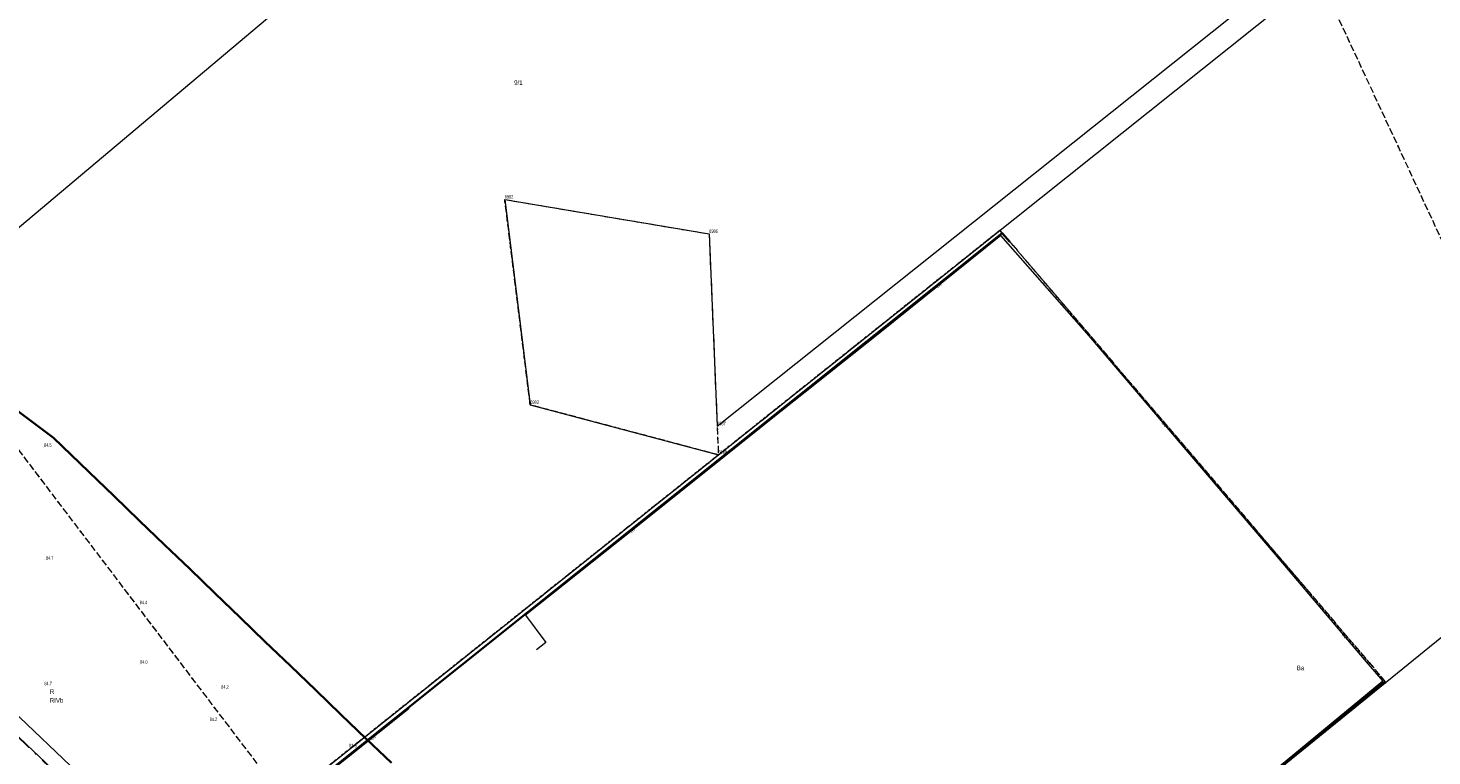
# Model space of a CAD drawing. Header units: metres. Extents: x 6524698 to 6533081, y 5883213 to 5896811.
# Tile 134 of 167: x 6528394 to 6528699, y 5892182 to 5892340. Entities that reach past the tile are written whole.
import ezdxf
from ezdxf.enums import TextEntityAlignment as Align

# ---------------------------------------------------------------- set-up
doc = ezdxf.new("R2010")
doc.units = ezdxf.units.M
doc.header["$MEASUREMENT"] = 0
for name, pattern in [('DASHDOT', [4, 2, -0.9, 0.2, -0.9]), ('mapa zasadnicza$0$219-500', [0]), ('mapa zasadnicza$0$egkk-500', [2, 1.5, -0.5]), ('mapa zasadnicza$0$egug-500', [1, 0.5, -0.5]), ('mapa zasadnicza$0$suep_wn_500', [0])]:
    doc.linetypes.add(name, pattern=pattern)
doc.layers.get('0').update_dxf_attribs({"lineweight": 0})
doc.layers.add('_trasa_os', color=1, linetype='DASHDOT', lineweight=30)
doc.layers.add('Sections span lengths and Marker Balls Plan', color=7, linetype='Continuous', lineweight=0)
for name, color, linetype in [('mapa zasadnicza$0$000 Inne (niezydentyfikowane)', 7, 'Continuous'), ('mapa zasadnicza$0$203-punkt graniczny', 7, 'Continuous'), ('mapa zasadnicza$0$203-punkt graniczny-Atr103', 7, 'Continuous'), ('mapa zasadnicza$0$209-oznaczenie konturu klasyfikacyjnego', 7, 'Continuous'), ('mapa zasadnicza$0$210-oznaczenie konturu użytku gruntowego', 7, 'Continuous'), ('mapa zasadnicza$0$211-numer działki ewidencyjnej', 7, 'Continuous'), ('mapa zasadnicza$0$217-kontur klasyfikacyjny', 7, 'Continuous'), ('mapa zasadnicza$0$218-kontur użytku gruntowego', 7, 'Continuous'), ('mapa zasadnicza$0$219-działka ewidencyjna', 7, 'Continuous'), ('mapa zasadnicza$0$ogrodzenie trwałe', 7, 'Continuous'), ('mapa zasadnicza$0$pikieta naturalna', 7, 'Continuous'), ('mapa zasadnicza$0$pikieta naturalna-Atr2', 7, 'Continuous'), ('mapa zasadnicza$0$przewód elektroenergetyczny podziemny', 7, 'Continuous'), ('mapa zasadnicza$0$przewód elektroenergetyczny podziemny-Atr1', 7, 'Continuous'), ('mapa zasadnicza$0$przewód elektroenergetyczny wysokiego napięcia', 7, 'Continuous')]:
    doc.layers.add(name, color=color, linetype=linetype)
doc.styles.add('mapa zasadnicza$0$STANDARD', font='Working1250', dxfattribs={"width": 0.75})
doc.linetypes.add('mapa zasadnicza$0$902-500', pattern='A,3.75,0,[1,ksztalty.shx,S=0.5,R=0,X=0,Y=0],3.75', length=7.5)

# ---------------------------------------------------------------- blocks, each defined once
blk = doc.blocks.new('mapa zasadnicza$0$203')
at = {"linetype": 'Continuous', "lineweight": 0}
h = blk.add_hatch(color=0, dxfattribs=at)
edge = h.paths.add_edge_path()
edge.add_arc((0, 0), 0.045, 0, 360)
blk = doc.blocks.new('mapa zasadnicza$0$PW01')
at = {"linetype": 'Continuous', "lineweight": 13}
h = blk.add_hatch(color=0, dxfattribs=at)
edge = h.paths.add_edge_path()
edge.add_arc((0, 0), 0.045, 0, 360)

msp = doc.modelspace()

# ---------------------------------------------------------------- linework, layer by layer
at = {"layer": '_trasa_os', "linetype": 'DASHDOT', "ltscale": 2}
msp.add_lwpolyline([(6528589.986, 5891744.689), (6528580.198, 5892007.978), (6528365.87, 5892211.536), (6528143.159, 5892378.558), (6527920.541, 5892545.59), (6527693.967, 5892715.374), (6527530.815, 5892837.971), (6527304.639, 5893007.458), (6527095.026, 5893164.924), (6526808.543, 5893379.811), (6526773.046, 5893625.004), (6526837.186, 5893856.22), (6526918.697, 5894149.866), (6527004.557, 5894459.054), (6526829.193, 5894634.492), (6526625.033, 5894855.653), (6526658.914, 5895086.074), (6526701.409, 5895318.796), (6526680.866, 5895666.414), (6526660.166, 5896015.549), (6526639.565, 5896364.931), (6526621.438, 5896669.322), (6526632.668, 5896724.885)], dxfattribs=at)
at = {"layer": 'mapa zasadnicza$0$000 Inne (niezydentyfikowane)', "color": 7, "linetype": 'Continuous', "lineweight": 35, "flags": 128}
msp.add_lwpolyline([(6528391.75, 5892257.418), (6528399.853, 5892251.315), (6528407.502, 5892243.966), (6528412.968, 5892238.709), (6528418.435, 5892233.452), (6528423.901, 5892228.195), (6528429.367, 5892222.938), (6528434.833, 5892217.682), (6528440.299, 5892212.425), (6528445.765, 5892207.168), (6528451.232, 5892201.911), (6528456.698, 5892196.655), (6528462.164, 5892191.398), (6528467.63, 5892186.141), (6528473.096, 5892180.884)], dxfattribs=at)
at = {"layer": 'mapa zasadnicza$0$217-kontur klasyfikacyjny', "color": 92, "linetype": 'mapa zasadnicza$0$egkk-500', "lineweight": 18, "flags": 128}
for points in [[(6528729.81, 5892231.79), (6528674.13, 5892351.46)], [(6528503.19, 5892258.49), (6528497.67, 5892303)], [(6528497.67, 5892303), (6528541.97, 5892295.55)], [(6528541.97, 5892295.55), (6528543.97, 5892247.66)], [(6528543.97, 5892247.66), (6528604.96, 5892296.3)], [(6528604.96, 5892296.3), (6528605.5, 5892295.69)], [(6528605.5, 5892295.69), (6528607.13, 5892293.85)], [(6528607.13, 5892293.85), (6528607.83, 5892293.06)], [(6528607.83, 5892293.06), (6528685.05, 5892202.63)], [(6528450.07, 5892172.78), (6528369.9, 5892278.22)], [(6528543.97, 5892247.66), (6528503.19, 5892258.49)], [(6528450.07, 5892172.78), (6528543.97, 5892247.66)], [(6528685.05, 5892202.63), (6528688.45, 5892198.57)], [(6528688.62, 5892198.36), (6528547.84, 5892084.05)], [(6528688.45, 5892198.57), (6528688.62, 5892198.36)]]:
    msp.add_lwpolyline(points, dxfattribs=at)
at = {"layer": 'mapa zasadnicza$0$218-kontur użytku gruntowego', "color": 3, "linetype": 'mapa zasadnicza$0$egug-500', "lineweight": 18, "flags": 128}
for points in [[(6528729.81, 5892231.79), (6528674.13, 5892351.46)], [(6528503.19, 5892258.49), (6528497.67, 5892303)], [(6528497.67, 5892303), (6528541.97, 5892295.55)], [(6528541.97, 5892295.55), (6528543.97, 5892247.66)], [(6528604.96, 5892296.3), (6528543.97, 5892247.66)], [(6528605.5, 5892295.69), (6528604.96, 5892296.3)], [(6528607.13, 5892293.85), (6528605.5, 5892295.69)], [(6528607.83, 5892293.06), (6528607.13, 5892293.85)], [(6528685.05, 5892202.63), (6528607.83, 5892293.06)], [(6528450.07, 5892172.78), (6528369.9, 5892278.22)], [(6528543.97, 5892247.66), (6528503.19, 5892258.49)], [(6528543.97, 5892247.66), (6528450.07, 5892172.78)], [(6528688.45, 5892198.57), (6528685.05, 5892202.63)], [(6528547.84, 5892084.05), (6528688.62, 5892198.36)], [(6528688.62, 5892198.36), (6528688.45, 5892198.57)]]:
    msp.add_lwpolyline(points, dxfattribs=at)
at = {"layer": 'mapa zasadnicza$0$219-działka ewidencyjna', "color": 7, "linetype": 'mapa zasadnicza$0$219-500', "lineweight": 18, "flags": 128}
for points in [[(6528543.97, 5892247.66), (6528771.3, 5892428.95)], [(6528364.6, 5892273.7), (6528506.39, 5892393.02)], [(6528543.71, 5892253.85), (6528668.03, 5892352.99)], [(6528497.67, 5892303), (6528541.97, 5892295.55)], [(6528497.67, 5892303), (6528503.19, 5892258.49)], [(6528541.97, 5892295.55), (6528543.71, 5892253.85)], [(6528503.19, 5892258.49), (6528543.97, 5892247.66)], [(6528458.59, 5892179.57), (6528543.97, 5892247.66)], [(6528547.84, 5892084.05), (6528703.09, 5892210.11)]]:
    msp.add_lwpolyline(points, dxfattribs=at)
at = {"layer": 'mapa zasadnicza$0$ogrodzenie trwałe', "color": 7, "linetype": 'mapa zasadnicza$0$902-500', "lineweight": 35, "flags": 128}
for points in [[(6528607.13, 5892293.85), (6528605.5, 5892295.69), (6528428.99, 5892154.67)], [(6528688.45, 5892198.57), (6528440.85, 5891997.39), (6528440.65, 5891997.82)]]:
    msp.add_lwpolyline(points, dxfattribs=at)
at = {"layer": 'mapa zasadnicza$0$przewód elektroenergetyczny podziemny', "color": 1, "linetype": 'Continuous', "lineweight": 18, "flags": 128}
for points in [[(6528662.24, 5892177.45), (6528687.97, 5892198.66), (6528684.02, 5892203.32), (6528664.72, 5892226.07), (6528645.35, 5892248.78), (6528624.35, 5892273.42), (6528605.18, 5892295.18), (6528578.58, 5892273.83), (6528555.06, 5892255.14), (6528527.85, 5892233.33), (6528502.19, 5892212.92), (6528506.57, 5892207.02), (6528504.52, 5892205.42)], [(6528476.97, 5892192.69), (6528449.8, 5892171.03)]]:
    msp.add_lwpolyline(points, dxfattribs=at)
at = {"layer": 'mapa zasadnicza$0$przewód elektroenergetyczny wysokiego napięcia', "color": 1, "linetype": 'mapa zasadnicza$0$suep_wn_500', "lineweight": 18, "flags": 128}
msp.add_lwpolyline([(6528580.95, 5892008.05), (6528365.73, 5892211.58)], dxfattribs=at)
at = {"layer": 'Sections span lengths and Marker Balls Plan', "color": 1, "flags": 128}
msp.add_lwpolyline([(6528593.583, 5891744.832), (6528583.388, 5892009.419), (6528368, 5892214.057), (6528145.319, 5892381.438), (6527922.701, 5892548.47), (6527696.127, 5892718.253), (6527532.976, 5892840.85), (6527306.799, 5893010.338), (6527097.187, 5893167.803), (6526810.693, 5893381.087), (6526776.04, 5893624.814), (6526840.655, 5893855.257), (6526921.106, 5894149.197), (6527007.942, 5894459.944), (6526831.356, 5894636.57), (6526627.422, 5894856.391), (6526661.381, 5895085.668), (6526701.409, 5895318.795), (6526684.46, 5895666.627), (6526663.76, 5896015.761), (6526643.159, 5896365.143), (6526623.932, 5896669.147), (6526634.628, 5896724.489)], dxfattribs=at)

# ---------------------------------------------------------------- block references
at = {"layer": 'mapa zasadnicza$0$203-punkt graniczny', "color": 7, "linetype": 'Continuous', "lineweight": 18}
for p in [(6528497.67, 5892303), (6528541.97, 5892295.55), (6528503.19, 5892258.49), (6528543.71, 5892253.85), (6528543.97, 5892247.66)]:
    msp.add_blockref('mapa zasadnicza$0$203', p, dxfattribs=at)
at = {"layer": 'mapa zasadnicza$0$pikieta naturalna', "color": 7, "linetype": 'Continuous', "lineweight": 13}
for p in [(6528397.6, 5892249.2), (6528397.81, 5892225.01), (6528418.44, 5892216.2), (6528418.4, 5892202.2), (6528397.78, 5892198.67), (6528435.22, 5892197.59), (6528433.61, 5892191.01), (6528463.97, 5892185.09)]:
    msp.add_blockref('mapa zasadnicza$0$PW01', p, dxfattribs=at)

# ---------------------------------------------------------------- texts
at = {"layer": 'mapa zasadnicza$0$203-punkt graniczny-Atr103', "color": 7, "style": 'mapa zasadnicza$0$STANDARD', "width": 0.667}
for s, p in [('6982', (6528497.67, 5892303)), ('6986', (6528541.97, 5892295.55)), ('6983', (6528503.19, 5892258.49)), ('6987', (6528543.71, 5892253.85)), ('6988', (6528543.97, 5892247.66))]:
    msp.add_text(s, height=0.75, dxfattribs=at).set_placement(p, align=Align.BOTTOM_LEFT)
at = {"layer": 'mapa zasadnicza$0$209-oznaczenie konturu klasyfikacyjnego', "color": 3, "linetype": 'Continuous', "lineweight": 18, "style": 'mapa zasadnicza$0$STANDARD', "width": 0.79}
msp.add_text('RIVb', height=1, dxfattribs=at).set_placement((6528399.06, 5892194.95), align=Align.TOP_LEFT)
at = {"layer": 'mapa zasadnicza$0$210-oznaczenie konturu użytku gruntowego', "color": 3, "linetype": 'Continuous', "lineweight": 18, "style": 'mapa zasadnicza$0$STANDARD', "width": 0.79}
for s, p in [('Ba', (6528669.34, 5892200.98)), ('R', (6528399.06, 5892195.85))]:
    msp.add_text(s, height=1, dxfattribs=at).set_placement(p)
at = {"layer": 'mapa zasadnicza$0$211-numer działki ewidencyjnej', "color": 7, "linetype": 'Continuous', "lineweight": 18, "style": 'mapa zasadnicza$0$STANDARD', "width": 0.79}
msp.add_text('9/1', height=1, dxfattribs=at).set_placement((6528499.7, 5892328.82), align=Align.TOP_LEFT)
at = {"layer": 'mapa zasadnicza$0$pikieta naturalna-Atr2', "color": 7, "style": 'mapa zasadnicza$0$STANDARD', "width": 0.667}
for s, p in [('84.5', (6528397.8, 5892249.4)), ('84.0', (6528418.6, 5892202.4)), ('84.2', (6528436.2, 5892197.01))]:
    msp.add_text(s, height=0.75, dxfattribs=at).set_placement(p)
msp.add_text('84.7', height=0.75, dxfattribs=at).set_placement((6528398.21, 5892225.31), align=Align.MIDDLE_LEFT)
for s, p in [('84.4', (6528418.53, 5892216.05)), ('84.7', (6528397.86, 5892198.48)), ('84.2', (6528433.7, 5892190.74)), ('83.9', (6528463.92, 5892185.03))]:
    msp.add_text(s, height=0.75, dxfattribs=at).set_placement(p, align=Align.TOP_LEFT)
at = {"layer": 'mapa zasadnicza$0$przewód elektroenergetyczny podziemny-Atr1', "color": 1, "style": 'mapa zasadnicza$0$STANDARD', "width": 0.667}
for rotation, p in [(38.751, (6528591.34, 5892284.07)), (310.44, (6528640.255, 5892254.759)), (38.499, (6528524.89, 5892230.98)), (310.31, (6528679.28, 5892208.9)), (38.562, (6528468.69, 5892186.09))]:
    msp.add_text('eN', height=0.75, rotation=rotation, dxfattribs=at).set_placement(p, align=Align.MIDDLE_LEFT)

doc.saveas('drawing.dxf')
